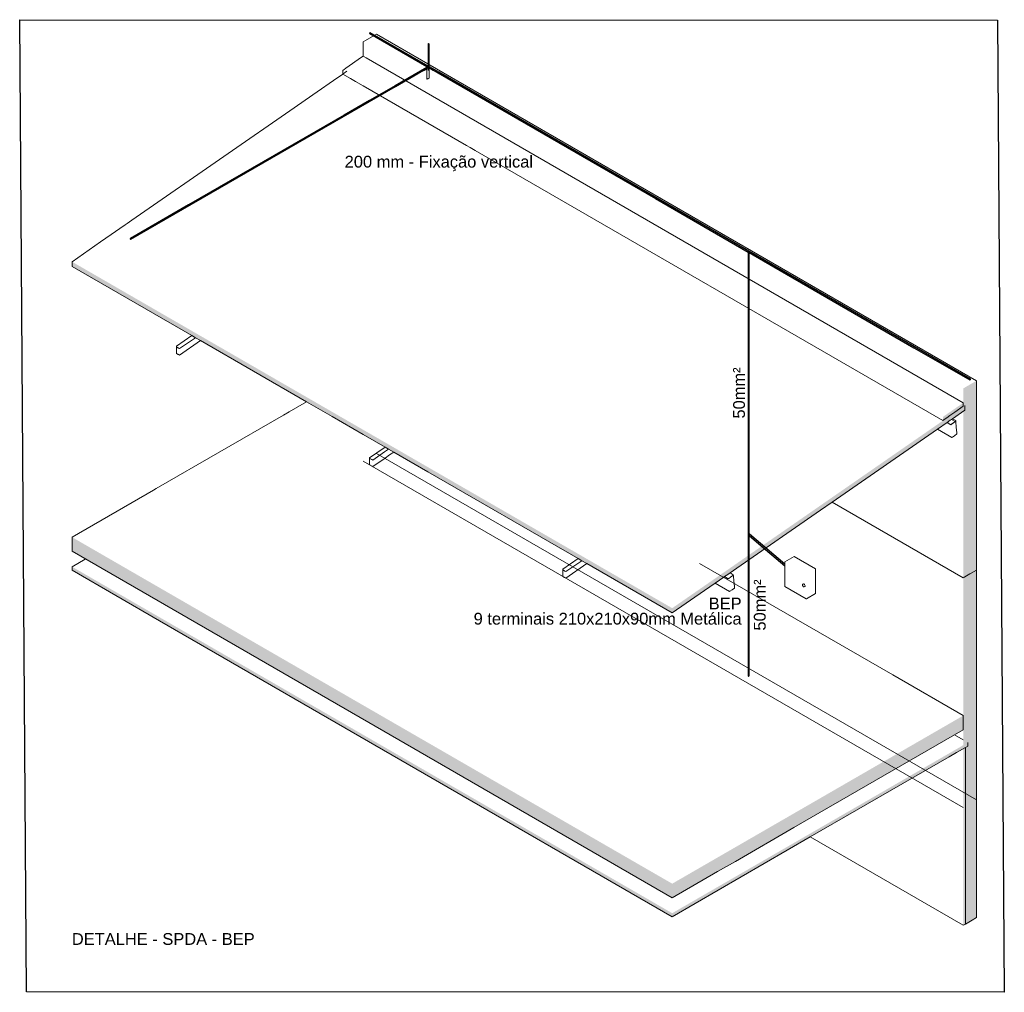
# Model space of a CAD drawing. Header units: millimetres. Extents: x 4477830 to 4478275, y -30323838 to -30323445.
# Tile 13 of 124: x 4477830 to 4477847, y -30323612 to -30323596. Entities that reach past the tile are written whole.
import ezdxf

# ---------------------------------------------------------------- set-up
doc = ezdxf.new("R2010")
doc.units = ezdxf.units.MM
doc.linetypes.add('NULL', pattern=[0])
for name, color, linetype, lineweight in [('DI-Elementos em corte', 9, 'Continuous', 18), ('DI-Elementos externos em corte', 9, 'Continuous', 18), ('DI-Elementos externos em vista', 9, 'Continuous', 5), ('IFC-Parede padrão-Contorno', 44, 'Continuous', 5), ('PR-Barramento de equipotencialização', 9, 'Continuous', 18), ('PR-Captor', 9, 'Continuous', 18), ('PR-Condutos', 150, 'Continuous', 25), ('PR-Textos conduto', 7, 'Continuous', 9), ('Textos', 7, 'Continuous', 9)]:
    doc.layers.add(name, color=color, linetype=linetype, lineweight=lineweight)
doc.styles.add('ARIAL', font='arial.ttf')

msp = doc.modelspace()

# ---------------------------------------------------------------- hatches: boundary and pattern name
at = {"layer": 'DI-Elementos externos em corte', "linetype": 'Continuous'}
for points in [[(4477835.726, -30323602.579), (4477836.102, -30323602.799), (4477836.251, -30323602.882), (4477840.974, -30323605.574), (4477836.826, -30323603.222), (4477840.974, -30323605.617), (4477845.941, -30323602.175), (4477845.941, -30323602.095), (4477840.974, -30323605.536), (4477830.784, -30323599.653), (4477830.784, -30323599.733), (4477836.826, -30323603.222), (4477840.974, -30323605.574), (4477836.251, -30323602.882), (4477836.102, -30323602.799), (4477835.726, -30323602.579), (4477832.98, -30323600.982)], [(4477832.557, -30323601.209), (4477832.609, -30323601.239), (4477832.609, -30323601.229), (4477832.566, -30323601.204), (4477832.566, -30323601.104), (4477832.609, -30323601.129), (4477832.609, -30323601.119), (4477832.557, -30323601.089)], [(4477846.141, -30323601.995), (4477846.141, -30323601.674), (4477845.916, -30323601.804)], [(4477845.941, -30323603.243), (4477846.141, -30323601.995), (4477845.916, -30323601.804), (4477845.916, -30323603.398), (4477845.941, -30323602.119)], [(4477845.916, -30323602.048), (4477845.57, -30323602.288), (4477845.57, -30323602.348), (4477845.916, -30323602.108)], [(4477845.916, -30323605.02), (4477846.141, -30323604.89), (4477846.141, -30323601.995), (4477845.916, -30323603.398)], [(4477845.941, -30323603.243), (4477845.941, -30323602.119), (4477845.916, -30323603.398)], [(4477845.781, -30323602.386), (4477845.787, -30323602.351), (4477845.701, -30323602.41), (4477845.702, -30323602.42), (4477845.779, -30323602.366)], [(4477845.808, -30323602.578), (4477845.787, -30323602.351), (4477845.781, -30323602.386), (4477845.798, -30323602.574), (4477845.721, -30323602.628), (4477845.722, -30323602.637)], [(4477835.837, -30323603.103), (4477835.889, -30323603.133), (4477835.889, -30323603.123), (4477835.846, -30323603.098), (4477835.846, -30323602.998), (4477835.889, -30323603.023), (4477835.889, -30323603.013), (4477835.837, -30323602.983)], [(4477830.784, -30323604.33), (4477830.784, -30323604.57), (4477833.18, -30323605.714)], [(4477830.784, -30323604.57), (4477840.974, -30323610.454), (4477845.916, -30323607.6), (4477845.916, -30323607.36), (4477840.974, -30323610.214), (4477833.18, -30323605.714)], [(4477830.784, -30323604.892), (4477840.974, -30323610.775), (4477845.803, -30323607.987), (4477845.992, -30323607.875), (4477845.992, -30323607.818), (4477840.974, -30323610.715), (4477830.784, -30323604.832)], [(4477839.117, -30323604.997), (4477839.169, -30323605.027), (4477839.169, -30323605.017), (4477839.126, -30323604.992), (4477839.126, -30323604.891), (4477839.169, -30323604.916), (4477839.169, -30323604.906), (4477839.117, -30323604.876)], [(4477842.005, -30323605.002), (4477842.011, -30323604.967), (4477841.925, -30323605.027), (4477841.926, -30323605.036), (4477842.003, -30323604.982)], [(4477842.011, -30323604.967), (4477842.005, -30323605.002), (4477842.022, -30323605.19), (4477841.945, -30323605.244), (4477841.945, -30323605.253), (4477842.032, -30323605.194)], [(4477846.141, -30323607.807), (4477846.141, -30323604.89), (4477845.916, -30323605.02)], [(4477845.916, -30323610.921), (4477846.141, -30323610.791), (4477846.141, -30323607.807), (4477845.916, -30323605.02), (4477845.916, -30323608.973)], [(4477845.992, -30323607.878), (4477845.992, -30323607.875), (4477845.803, -30323607.987)], [(4477845.916, -30323610.921), (4477845.951, -30323610.901), (4477845.951, -30323607.901), (4477845.916, -30323607.921)]]:
    msp.add_hatch(color=8, dxfattribs=at).paths.add_polyline_path(points)
at = {"layer": 'PR-Condutos', "linetype": 'Continuous', "true_color": 0x105689}
for points in [[(4477836.824, -30323596.339), (4477835.838, -30323595.77), (4477835.837, -30323595.772)], [(4477835.837, -30323595.772), (4477835.837, -30323595.773), (4477836.814, -30323596.337), (4477836.825, -30323596.339)], [(4477836.814, -30323596.337), (4477835.837, -30323595.773), (4477835.837, -30323595.775)], [(4477835.837, -30323595.775), (4477835.837, -30323595.776), (4477836.809, -30323596.337), (4477836.824, -30323596.343)], [(4477836.808, -30323596.337), (4477835.837, -30323595.776), (4477835.838, -30323595.777)], [(4477836.828, -30323596.337), (4477835.84, -30323595.767), (4477835.838, -30323595.769)], [(4477836.824, -30323596.339), (4477835.838, -30323595.769), (4477835.838, -30323595.77)], [(4477835.838, -30323595.769), (4477836.821, -30323596.337), (4477836.832, -30323596.34)], [(4477835.838, -30323595.777), (4477835.838, -30323595.778), (4477836.806, -30323596.336), (4477836.819, -30323596.343)], [(4477836.831, -30323596.336), (4477835.842, -30323595.765), (4477835.84, -30323595.767)], [(4477836.828, -30323596.337), (4477835.84, -30323595.767), (4477835.84, -30323595.767)], [(4477835.84, -30323595.767), (4477836.825, -30323596.336), (4477836.829, -30323596.334)], [(4477836.833, -30323596.334), (4477835.844, -30323595.764), (4477835.842, -30323595.765)], [(4477836.831, -30323596.336), (4477835.842, -30323595.765), (4477835.842, -30323595.765)], [(4477835.929, -30323595.814), (4477835.842, -30323595.765), (4477836.829, -30323596.335)], [(4477836.831, -30323596.333), (4477835.845, -30323595.764), (4477835.844, -30323595.764)], [(4477835.845, -30323595.764), (4477836.829, -30323596.332), (4477836.829, -30323596.331)], [(4477836.833, -30323596.333), (4477835.847, -30323595.764), (4477835.845, -30323595.764)], [(4477836.829, -30323596.332), (4477835.929, -30323595.814), (4477836.826, -30323596.333)], [(4477836.835, -30323596.338), (4477831.776, -30323599.259), (4477831.785, -30323599.27), (4477835.837, -30323596.93), (4477836.755, -30323596.4), (4477836.808, -30323596.366), (4477836.843, -30323596.345)], [(4477836.808, -30323596.371), (4477831.784, -30323599.272), (4477831.783, -30323599.273), (4477836.761, -30323596.4)], [(4477836.829, -30323596.357), (4477836.277, -30323596.678), (4477831.785, -30323599.27), (4477831.784, -30323599.272), (4477836.277, -30323596.678), (4477836.808, -30323596.371)], [(4477836.808, -30323596.369), (4477836.276, -30323596.676), (4477831.785, -30323599.27), (4477836.277, -30323596.678)], [(4477836.768, -30323596.392), (4477836.805, -30323596.37), (4477836.808, -30323596.366)], [(4477836.829, -30323596.345), (4477836.842, -30323596.353), (4477842.265, -30323599.484), (4477842.273, -30323599.475), (4477836.849, -30323596.344)], [(4477836.833, -30323596.334), (4477842.273, -30323599.475), (4477842.275, -30323599.475), (4477836.863, -30323596.351)], [(4477836.839, -30323596.354), (4477836.998, -30323596.446), (4477840.689, -30323598.577), (4477842.265, -30323599.487), (4477840.689, -30323598.576), (4477842.265, -30323599.484), (4477836.862, -30323596.365)], [(4477836.845, -30323596.359), (4477842.266, -30323599.489), (4477840.689, -30323598.578), (4477842.265, -30323599.487), (4477836.998, -30323596.446), (4477836.867, -30323596.371)], [(4477840.689, -30323598.576), (4477842.261, -30323599.485), (4477842.265, -30323599.484)], [(4477840.689, -30323598.578), (4477842.261, -30323599.486), (4477842.265, -30323599.487)], [(4477842.261, -30323604.282), (4477842.262, -30323599.487), (4477842.261, -30323599.482)], [(4477842.261, -30323604.282), (4477842.262, -30323604.284), (4477842.262, -30323599.484)], [(4477842.262, -30323604.284), (4477842.264, -30323599.488), (4477842.262, -30323599.484)], [(4477842.264, -30323604.286), (4477842.264, -30323599.486), (4477842.262, -30323604.284)], [(4477842.264, -30323604.286), (4477842.268, -30323599.491), (4477842.264, -30323599.486)], [(4477842.272, -30323604.288), (4477842.272, -30323599.488), (4477842.268, -30323604.26), (4477842.268, -30323599.488), (4477842.264, -30323604.279)], [(4477842.281, -30323599.496), (4477842.266, -30323599.489), (4477846.028, -30323601.661), (4477846.028, -30323601.653), (4477842.7, -30323599.732), (4477842.266, -30323599.481), (4477842.265, -30323599.484)], [(4477842.273, -30323599.475), (4477842.266, -30323599.481), (4477842.7, -30323599.732), (4477846.028, -30323601.653), (4477846.032, -30323601.648)], [(4477842.268, -30323604.26), (4477842.272, -30323599.5), (4477842.268, -30323599.488)], [(4477842.279, -30323604.286), (4477842.279, -30323599.486), (4477842.276, -30323604.261), (4477842.276, -30323599.487), (4477842.272, -30323604.268)], [(4477842.272, -30323604.288), (4477842.276, -30323599.494), (4477842.272, -30323599.492)], [(4477846.036, -30323601.647), (4477842.275, -30323599.475), (4477842.273, -30323599.475), (4477846.032, -30323601.648)], [(4477842.276, -30323604.261), (4477842.279, -30323599.496), (4477842.276, -30323599.487)], [(4477842.279, -30323604.276), (4477842.281, -30323604.284), (4477842.281, -30323599.484)], [(4477842.279, -30323604.286), (4477842.28, -30323599.518), (4477842.279, -30323599.496)], [(4477842.281, -30323604.284), (4477842.281, -30323599.518), (4477842.281, -30323599.497)], [(4477842.281, -30323604.277), (4477842.281, -30323599.518), (4477842.281, -30323604.27)], [(4477842.261, -30323606.682), (4477842.262, -30323606.684), (4477842.262, -30323604.284), (4477842.261, -30323604.282)], [(4477842.262, -30323604.284), (4477842.262, -30323606.684), (4477842.264, -30323604.292)], [(4477842.262, -30323606.684), (4477842.264, -30323606.686), (4477842.264, -30323604.286)], [(4477842.264, -30323604.289), (4477842.886, -30323604.816), (4477842.886, -30323604.794), (4477842.486, -30323604.454), (4477842.272, -30323604.274)], [(4477842.281, -30323604.353), (4477842.281, -30323604.303), (4477842.264, -30323604.287), (4477842.264, -30323606.686), (4477842.281, -30323606.682)], [(4477842.272, -30323604.274), (4477842.272, -30323604.288), (4477842.276, -30323604.287)], [(4477842.281, -30323604.278), (4477842.275, -30323604.274), (4477842.886, -30323604.792)], [(4477842.278, -30323604.275), (4477842.886, -30323604.792), (4477842.886, -30323604.791)], [(4477842.283, -30323604.281), (4477842.281, -30323604.282), (4477842.486, -30323604.454)], [(4477842.283, -30323604.281), (4477842.886, -30323604.792), (4477842.886, -30323604.792)], [(4477842.283, -30323604.281), (4477842.886, -30323604.794), (4477842.886, -30323604.792)]]:
    msp.add_hatch(color=146, dxfattribs=at).paths.add_polyline_path(points)

# ---------------------------------------------------------------- linework, layer by layer
at = {"color": 18, "true_color": 0x000000}
msp.add_lwpolyline([(4477829.896, -30323595.544), (4477846.496, -30323595.55), (4477846.612, -30323612.058), (4477830.012, -30323612.052)], close=True, dxfattribs=at)
at = {"layer": 'DI-Elementos em corte'}
for p, q in [((4477831.774, -30323599.261), (4477831.773, -30323599.262)), ((4477831.773, -30323599.262), (4477831.773, -30323599.264)), ((4477831.773, -30323599.264), (4477831.773, -30323599.265)), ((4477831.773, -30323599.265), (4477831.774, -30323599.267)), ((4477831.774, -30323599.26), (4477831.774, -30323599.261)), ((4477831.775, -30323599.26), (4477831.774, -30323599.26)), ((4477831.774, -30323599.267), (4477831.775, -30323599.268)), ((4477831.776, -30323599.259), (4477831.775, -30323599.26)), ((4477831.775, -30323599.268), (4477831.776, -30323599.27)), ((4477831.776, -30323599.27), (4477831.777, -30323599.271)), ((4477831.777, -30323599.271), (4477831.778, -30323599.272)), ((4477831.778, -30323599.272), (4477831.779, -30323599.273)), ((4477831.779, -30323599.273), (4477831.78, -30323599.274)), ((4477831.78, -30323599.274), (4477831.781, -30323599.274)), ((4477831.781, -30323599.274), (4477831.782, -30323599.274)), ((4477831.782, -30323599.274), (4477831.783, -30323599.273)), ((4477846.028, -30323601.661), (4477846.029, -30323601.661)), ((4477846.029, -30323601.661), (4477846.03, -30323601.662)), ((4477846.03, -30323601.662), (4477846.031, -30323601.661)), ((4477846.031, -30323601.661), (4477846.032, -30323601.661)), ((4477846.032, -30323601.661), (4477846.033, -30323601.66)), ((4477846.033, -30323601.66), (4477846.034, -30323601.66)), ((4477846.034, -30323601.66), (4477846.036, -30323601.658)), ((4477846.037, -30323601.648), (4477846.036, -30323601.647)), ((4477846.036, -30323601.657), (4477846.037, -30323601.655)), ((4477846.036, -30323601.658), (4477846.036, -30323601.657)), ((4477846.038, -30323601.648), (4477846.037, -30323601.648)), ((4477846.037, -30323601.655), (4477846.038, -30323601.654)), ((4477846.038, -30323601.649), (4477846.038, -30323601.648)), ((4477846.038, -30323601.651), (4477846.038, -30323601.649)), ((4477846.038, -30323601.652), (4477846.038, -30323601.651)), ((4477846.038, -30323601.654), (4477846.038, -30323601.652))]:
    msp.add_line(p, q, dxfattribs=at)
at = {"layer": 'DI-Elementos externos em corte'}
for p, q in [((4477830.784, -30323599.653), (4477830.784, -30323599.689)), ((4477830.784, -30323599.689), (4477830.784, -30323599.705)), ((4477830.784, -30323599.705), (4477830.784, -30323599.733)), ((4477830.784, -30323599.733), (4477832.818, -30323600.908)), ((4477832.818, -30323600.908), (4477832.878, -30323600.943)), ((4477832.878, -30323600.943), (4477832.965, -30323600.993)), ((4477832.557, -30323601.089), (4477832.557, -30323601.161)), ((4477832.566, -30323601.104), (4477832.592, -30323601.119)), ((4477832.592, -30323601.119), (4477832.609, -30323601.129)), ((4477832.965, -30323600.993), (4477834.765, -30323602.032)), ((4477832.557, -30323601.161), (4477832.557, -30323601.209)), ((4477832.557, -30323601.209), (4477832.588, -30323601.227)), ((4477832.588, -30323601.227), (4477832.609, -30323601.239)), ((4477846.141, -30323601.995), (4477846.141, -30323601.674)), ((4477834.765, -30323602.032), (4477835.199, -30323602.283)), ((4477845.772, -30323602.208), (4477845.916, -30323602.108)), ((4477845.916, -30323602.053), (4477845.916, -30323602.048)), ((4477845.916, -30323602.078), (4477845.916, -30323602.053)), ((4477845.916, -30323602.08), (4477845.916, -30323602.078)), ((4477845.916, -30323602.108), (4477845.916, -30323602.08)), ((4477845.941, -30323602.102), (4477845.941, -30323602.095)), ((4477845.941, -30323602.135), (4477845.941, -30323602.102)), ((4477846.141, -30323603.295), (4477846.141, -30323601.995)), ((4477835.199, -30323602.283), (4477835.726, -30323602.587)), ((4477845.573, -30323602.346), (4477845.651, -30323602.292)), ((4477845.651, -30323602.292), (4477845.666, -30323602.281)), ((4477845.666, -30323602.281), (4477845.688, -30323602.266)), ((4477845.688, -30323602.266), (4477845.739, -30323602.231)), ((4477845.733, -30323602.319), (4477845.941, -30323602.175)), ((4477845.739, -30323602.231), (4477845.772, -30323602.208)), ((4477845.941, -30323602.175), (4477845.941, -30323602.135)), ((4477845.478, -30323602.496), (4477845.64, -30323602.384)), ((4477845.57, -30323602.348), (4477845.573, -30323602.346)), ((4477845.64, -30323602.384), (4477845.695, -30323602.346)), ((4477845.695, -30323602.346), (4477845.717, -30323602.33)), ((4477845.701, -30323602.41), (4477845.701, -30323602.415)), ((4477845.702, -30323602.42), (4477845.709, -30323602.415)), ((4477845.709, -30323602.415), (4477845.741, -30323602.393)), ((4477845.717, -30323602.33), (4477845.733, -30323602.319)), ((4477845.741, -30323602.393), (4477845.779, -30323602.366)), ((4477845.789, -30323602.372), (4477845.787, -30323602.351)), ((4477845.797, -30323602.463), (4477845.789, -30323602.372)), ((4477845.806, -30323602.556), (4477845.797, -30323602.463)), ((4477835.726, -30323602.587), (4477836.098, -30323602.802)), ((4477843.69, -30323603.735), (4477845.478, -30323602.496)), ((4477845.722, -30323602.637), (4477845.73, -30323602.632)), ((4477845.73, -30323602.632), (4477845.765, -30323602.607)), ((4477845.765, -30323602.607), (4477845.808, -30323602.578)), ((4477845.808, -30323602.578), (4477845.806, -30323602.556)), ((4477836.098, -30323602.802), (4477836.158, -30323602.836)), ((4477836.158, -30323602.836), (4477836.245, -30323602.887)), ((4477836.245, -30323602.887), (4477836.826, -30323603.222)), ((4477835.837, -30323602.983), (4477835.837, -30323603.054)), ((4477835.837, -30323603.054), (4477835.837, -30323603.103)), ((4477835.837, -30323603.103), (4477835.868, -30323603.121)), ((4477835.846, -30323602.998), (4477835.872, -30323603.013)), ((4477835.868, -30323603.121), (4477835.889, -30323603.133)), ((4477835.872, -30323603.013), (4477835.889, -30323603.023)), ((4477836.826, -30323603.222), (4477839.378, -30323604.695)), ((4477846.141, -30323604.89), (4477846.141, -30323603.295)), ((4477843.49, -30323603.874), (4477843.69, -30323603.735)), ((4477842.073, -30323604.855), (4477843.49, -30323603.874)), ((4477830.784, -30323604.33), (4477830.784, -30323604.362)), ((4477830.784, -30323604.362), (4477830.784, -30323604.407)), ((4477830.784, -30323604.407), (4477830.784, -30323604.57)), ((4477830.784, -30323604.57), (4477836.331, -30323607.773)), ((4477839.378, -30323604.695), (4477839.438, -30323604.73)), ((4477839.438, -30323604.73), (4477839.525, -30323604.78)), ((4477839.525, -30323604.78), (4477840.974, -30323605.617)), ((4477830.784, -30323604.832), (4477830.784, -30323604.878)), ((4477830.784, -30323604.878), (4477830.784, -30323604.883)), ((4477830.784, -30323604.883), (4477830.784, -30323604.892)), ((4477830.784, -30323604.892), (4477832.268, -30323605.749)), ((4477839.117, -30323604.876), (4477839.117, -30323604.948)), ((4477839.117, -30323604.948), (4477839.117, -30323604.997)), ((4477839.126, -30323604.891), (4477839.152, -30323604.906)), ((4477839.152, -30323604.906), (4477839.169, -30323604.916)), ((4477841.864, -30323605), (4477841.919, -30323604.962)), ((4477841.919, -30323604.962), (4477841.941, -30323604.946)), ((4477841.941, -30323604.946), (4477841.957, -30323604.936)), ((4477841.957, -30323604.936), (4477842.073, -30323604.855)), ((4477842.013, -30323604.988), (4477842.011, -30323604.967)), ((4477845.916, -30323605.02), (4477846.028, -30323604.955)), ((4477846.028, -30323604.955), (4477846.05, -30323604.942)), ((4477846.05, -30323604.942), (4477846.141, -30323604.89)), ((4477846.141, -30323605.539), (4477846.141, -30323604.89)), ((4477839.117, -30323604.997), (4477839.148, -30323605.015)), ((4477839.148, -30323605.015), (4477839.169, -30323605.027)), ((4477841.522, -30323605.237), (4477841.701, -30323605.112)), ((4477841.701, -30323605.112), (4477841.848, -30323605.011)), ((4477841.848, -30323605.011), (4477841.864, -30323605)), ((4477841.925, -30323605.027), (4477841.925, -30323605.031)), ((4477841.926, -30323605.036), (4477841.933, -30323605.031)), ((4477841.933, -30323605.031), (4477841.965, -30323605.009)), ((4477841.965, -30323605.009), (4477842.003, -30323604.982)), ((4477842.021, -30323605.079), (4477842.013, -30323604.988)), ((4477842.024, -30323605.113), (4477842.021, -30323605.079)), ((4477842.03, -30323605.172), (4477842.024, -30323605.113)), ((4477840.974, -30323605.617), (4477841.522, -30323605.237)), ((4477841.945, -30323605.253), (4477841.954, -30323605.248)), ((4477841.954, -30323605.248), (4477841.989, -30323605.223)), ((4477841.989, -30323605.223), (4477842.032, -30323605.194)), ((4477842.032, -30323605.194), (4477842.03, -30323605.172)), ((4477846.141, -30323607.807), (4477846.141, -30323605.539)), ((4477832.268, -30323605.749), (4477840.974, -30323610.775)), ((4477845.916, -30323607.375), (4477845.916, -30323607.36)), ((4477845.916, -30323607.563), (4477845.916, -30323607.375)), ((4477845.766, -30323607.687), (4477845.916, -30323607.6)), ((4477845.916, -30323607.6), (4477845.916, -30323607.563)), ((4477836.331, -30323607.773), (4477840.974, -30323610.454)), ((4477843.04, -30323609.261), (4477845.766, -30323607.687)), ((4477846.141, -30323610.791), (4477846.141, -30323607.807)), ((4477845.803, -30323607.987), (4477845.951, -30323607.901)), ((4477845.951, -30323607.901), (4477845.992, -30323607.878)), ((4477845.951, -30323608.028), (4477845.951, -30323607.901)), ((4477845.992, -30323607.819), (4477845.992, -30323607.818)), ((4477845.992, -30323607.875), (4477845.992, -30323607.819)), ((4477845.992, -30323607.878), (4477845.992, -30323607.875)), ((4477843.318, -30323609.421), (4477845.674, -30323608.061)), ((4477845.674, -30323608.061), (4477845.803, -30323607.987)), ((4477845.951, -30323610.901), (4477845.951, -30323608.028)), ((4477842.046, -30323609.835), (4477843.04, -30323609.261)), ((4477840.974, -30323610.775), (4477843.318, -30323609.421)), ((4477841.745, -30323610.008), (4477842.046, -30323609.835)), ((4477840.974, -30323610.454), (4477841.745, -30323610.008)), ((4477846.067, -30323610.835), (4477846.141, -30323610.791)), ((4477845.916, -30323610.921), (4477845.951, -30323610.901)), ((4477845.916, -30323610.921), (4477845.93, -30323610.914)), ((4477845.93, -30323610.914), (4477845.951, -30323610.901)), ((4477845.951, -30323610.901), (4477846.067, -30323610.835))]:
    msp.add_line(p, q, dxfattribs=at)
at = {"layer": 'DI-Elementos externos em vista'}
for p, q in [((4477835.764, -30323595.899), (4477835.726, -30323595.921)), ((4477835.726, -30323595.921), (4477835.726, -30323596.164)), ((4477835.951, -30323595.791), (4477835.764, -30323595.899)), ((4477846.141, -30323601.674), (4477835.951, -30323595.791)), ((4477835.7, -30323596.182), (4477835.432, -30323596.368)), ((4477835.726, -30323596.164), (4477835.7, -30323596.182)), ((4477835.777, -30323596.194), (4477835.726, -30323596.164)), ((4477845.916, -30323602.048), (4477835.777, -30323596.194)), ((4477835.413, -30323596.381), (4477835.38, -30323596.404)), ((4477835.38, -30323596.404), (4477835.38, -30323596.455)), ((4477835.45, -30323596.42), (4477835.386, -30323596.464)), ((4477835.429, -30323596.37), (4477835.413, -30323596.381)), ((4477835.432, -30323596.368), (4477835.429, -30323596.37)), ((4477835.224, -30323596.577), (4477834.947, -30323596.769)), ((4477835.38, -30323596.469), (4477835.224, -30323596.577)), ((4477835.38, -30323596.455), (4477835.38, -30323596.46)), ((4477835.38, -30323596.46), (4477835.38, -30323596.465)), ((4477835.38, -30323596.465), (4477835.383, -30323596.467)), ((4477835.383, -30323596.467), (4477835.38, -30323596.469)), ((4477835.386, -30323596.464), (4477835.383, -30323596.467)), ((4477835.383, -30323596.467), (4477835.512, -30323596.541)), ((4477835.512, -30323596.541), (4477835.599, -30323596.591)), ((4477835.599, -30323596.591), (4477835.726, -30323596.665)), ((4477834.947, -30323596.769), (4477834.482, -30323597.091)), ((4477835.726, -30323596.665), (4477837.481, -30323597.678)), ((4477834.482, -30323597.091), (4477833.437, -30323597.815)), ((4477837.481, -30323597.678), (4477837.541, -30323597.712)), ((4477837.541, -30323597.712), (4477837.628, -30323597.763)), ((4477837.628, -30323597.763), (4477845.57, -30323602.348)), ((4477833.437, -30323597.815), (4477831.8, -30323598.949)), ((4477831.8, -30323598.949), (4477831.722, -30323599.003)), ((4477831.594, -30323599.091), (4477831.448, -30323599.193)), ((4477831.688, -30323599.027), (4477831.594, -30323599.091)), ((4477831.722, -30323599.003), (4477831.688, -30323599.027)), ((4477831.448, -30323599.193), (4477831.269, -30323599.317)), ((4477831.269, -30323599.317), (4477830.784, -30323599.653)), ((4477832.818, -30323600.908), (4477832.557, -30323601.089)), ((4477832.609, -30323601.129), (4477832.878, -30323600.943)), ((4477832.609, -30323601.239), (4477832.965, -30323600.993)), ((4477834.765, -30323602.032), (4477834.469, -30323602.203)), ((4477834.373, -30323602.258), (4477832.215, -30323603.504)), ((4477834.469, -30323602.203), (4477834.373, -30323602.258)), ((4477845.64, -30323602.384), (4477845.702, -30323602.42)), ((4477845.701, -30323602.414), (4477845.701, -30323602.41)), ((4477845.701, -30323602.415), (4477845.701, -30323602.414)), ((4477845.779, -30323602.366), (4477845.717, -30323602.33)), ((4477845.787, -30323602.351), (4477845.733, -30323602.319)), ((4477845.478, -30323602.496), (4477845.722, -30323602.637)), ((4477836.084, -30323602.811), (4477835.837, -30323602.983)), ((4477835.889, -30323603.023), (4477836.091, -30323602.883)), ((4477836.085, -30323602.811), (4477836.084, -30323602.811)), ((4477836.098, -30323602.802), (4477836.085, -30323602.811)), ((4477836.091, -30323602.883), (4477836.158, -30323602.836)), ((4477836.091, -30323602.883), (4477836.091, -30323602.883)), ((4477836.101, -30323602.987), (4477836.177, -30323602.934)), ((4477836.177, -30323602.934), (4477836.245, -30323602.887)), ((4477835.889, -30323603.133), (4477836.1, -30323602.987)), ((4477836.1, -30323602.987), (4477836.101, -30323602.987)), ((4477832.169, -30323603.53), (4477830.784, -30323604.33)), ((4477832.215, -30323603.504), (4477832.169, -30323603.53)), ((4477843.69, -30323603.735), (4477844.493, -30323604.198)), ((4477844.493, -30323604.198), (4477845.916, -30323605.02)), ((4477831.01, -30323604.701), (4477830.784, -30323604.832)), ((4477839.378, -30323604.695), (4477839.117, -30323604.876)), ((4477839.169, -30323604.916), (4477839.438, -30323604.73)), ((4477839.169, -30323605.027), (4477839.525, -30323604.78)), ((4477844.719, -30323606.669), (4477841.439, -30323604.775)), ((4477842.011, -30323604.967), (4477841.957, -30323604.936)), ((4477841.701, -30323605.112), (4477841.945, -30323605.253)), ((4477841.864, -30323605), (4477841.926, -30323605.036)), ((4477841.925, -30323605.03), (4477841.925, -30323605.027)), ((4477841.925, -30323605.031), (4477841.925, -30323605.03)), ((4477845.916, -30323607.36), (4477844.719, -30323606.669)), ((4477845.916, -30323607.774), (4477845.766, -30323607.687)), ((4477843.318, -30323609.421), (4477845.916, -30323610.921)), ((4477843.318, -30323609.421), (4477845.916, -30323610.921))]:
    msp.add_line(p, q, dxfattribs=at)
at = {"layer": 'IFC-Parede padrão-Contorno', "color": 8, "lineweight": 5}
for p, q in [((4477846.141, -30323608.791), (4477835.951, -30323602.908)), ((4477845.916, -30323608.921), (4477835.726, -30323603.038))]:
    msp.add_line(p, q, dxfattribs=at)
at = {"layer": 'PR-Barramento de equipotencialização'}
for p, q in [((4477842.887, -30323604.748), (4477842.886, -30323604.749)), ((4477842.886, -30323604.749), (4477842.886, -30323604.791)), ((4477842.886, -30323604.791), (4477842.886, -30323604.816)), ((4477843.042, -30323604.659), (4477842.887, -30323604.748)), ((4477843.043, -30323604.658), (4477843.042, -30323604.659)), ((4477843.407, -30323604.868), (4477843.043, -30323604.658)), ((4477842.886, -30323604.816), (4477842.886, -30323605.169)), ((4477843.407, -30323605.288), (4477843.407, -30323604.868)), ((4477843.187, -30323605.132), (4477843.185, -30323605.139)), ((4477843.185, -30323605.139), (4477843.185, -30323605.149)), ((4477843.192, -30323605.129), (4477843.187, -30323605.132)), ((4477843.201, -30323605.124), (4477843.192, -30323605.129)), ((4477843.208, -30323605.124), (4477843.201, -30323605.124)), ((4477843.215, -30323605.129), (4477843.208, -30323605.124)), ((4477843.222, -30323605.136), (4477843.215, -30323605.129)), ((4477843.227, -30323605.146), (4477843.222, -30323605.136)), ((4477842.886, -30323605.169), (4477843.249, -30323605.379)), ((4477843.185, -30323605.149), (4477843.189, -30323605.158)), ((4477843.189, -30323605.158), (4477843.195, -30323605.167)), ((4477843.195, -30323605.167), (4477843.203, -30323605.173)), ((4477843.203, -30323605.173), (4477843.21, -30323605.175)), ((4477843.21, -30323605.175), (4477843.216, -30323605.174)), ((4477843.216, -30323605.174), (4477843.225, -30323605.169)), ((4477843.225, -30323605.169), (4477843.229, -30323605.164)), ((4477843.229, -30323605.155), (4477843.227, -30323605.146)), ((4477843.229, -30323605.164), (4477843.229, -30323605.155)), ((4477843.251, -30323605.378), (4477843.405, -30323605.289)), ((4477843.405, -30323605.289), (4477843.407, -30323605.288)), ((4477843.249, -30323605.379), (4477843.251, -30323605.378))]:
    msp.add_line(p, q, dxfattribs=at)
at = {"layer": 'PR-Captor'}
for p, q in [((4477836.838, -30323595.946), (4477836.829, -30323595.956)), ((4477836.847, -30323595.956), (4477836.838, -30323595.946)), ((4477836.829, -30323595.956), (4477836.829, -30323595.966)), ((4477836.829, -30323595.966), (4477836.829, -30323596.289)), ((4477836.847, -30323595.966), (4477836.847, -30323595.956)), ((4477836.847, -30323596.304), (4477836.847, -30323595.966)), ((4477836.818, -30323596.343), (4477836.808, -30323596.349)), ((4477836.808, -30323596.349), (4477836.808, -30323596.353)), ((4477836.808, -30323596.353), (4477836.808, -30323596.372)), ((4477836.808, -30323596.372), (4477836.808, -30323596.4)), ((4477836.808, -30323596.4), (4477836.808, -30323596.549)), ((4477836.822, -30323596.341), (4477836.818, -30323596.343)), ((4477836.825, -30323596.339), (4477836.822, -30323596.341)), ((4477836.829, -30323596.289), (4477836.829, -30323596.32)), ((4477836.829, -30323596.32), (4477836.829, -30323596.321)), ((4477836.829, -30323596.321), (4477836.829, -30323596.329)), ((4477836.829, -30323596.329), (4477836.829, -30323596.331)), ((4477836.829, -30323596.331), (4477836.829, -30323596.334)), ((4477836.829, -30323596.334), (4477836.829, -30323596.337)), ((4477836.829, -30323596.337), (4477836.829, -30323596.338)), ((4477836.829, -30323596.338), (4477836.829, -30323596.341)), ((4477836.829, -30323596.341), (4477836.829, -30323596.35)), ((4477836.831, -30323596.351), (4477836.831, -30323596.359)), ((4477836.831, -30323596.359), (4477836.831, -30323596.36)), ((4477836.831, -30323596.36), (4477836.831, -30323596.368)), ((4477836.831, -30323596.368), (4477836.831, -30323596.4)), ((4477836.831, -30323596.4), (4477836.839, -30323596.4)), ((4477836.839, -30323596.4), (4477836.845, -30323596.4)), ((4477836.845, -30323596.388), (4477836.845, -30323596.359)), ((4477836.845, -30323596.4), (4477836.845, -30323596.388)), ((4477836.847, -30323596.317), (4477836.847, -30323596.304)), ((4477836.847, -30323596.327), (4477836.847, -30323596.317)), ((4477836.847, -30323596.331), (4477836.847, -30323596.327)), ((4477836.847, -30323596.335), (4477836.847, -30323596.331)), ((4477836.849, -30323596.332), (4477836.847, -30323596.331)), ((4477836.847, -30323596.341), (4477836.847, -30323596.335)), ((4477836.847, -30323596.351), (4477836.847, -30323596.341)), ((4477836.849, -30323596.335), (4477836.849, -30323596.332)), ((4477836.849, -30323596.343), (4477836.849, -30323596.335)), ((4477836.849, -30323596.361), (4477836.849, -30323596.351)), ((4477836.849, -30323596.397), (4477836.849, -30323596.361)), ((4477836.849, -30323596.4), (4477836.849, -30323596.397)), ((4477836.849, -30323596.532), (4477836.849, -30323596.4)), ((4477836.808, -30323596.549), (4477836.815, -30323596.552)), ((4477836.815, -30323596.552), (4477836.824, -30323596.547)), ((4477836.824, -30323596.547), (4477836.829, -30323596.544)), ((4477836.829, -30323596.544), (4477836.831, -30323596.543)), ((4477836.831, -30323596.543), (4477836.845, -30323596.535)), ((4477836.845, -30323596.535), (4477836.847, -30323596.534)), ((4477836.847, -30323596.534), (4477836.849, -30323596.532))]:
    msp.add_line(p, q, dxfattribs=at)
at = {"layer": 'PR-Condutos'}
for p, q in [((4477835.838, -30323595.77), (4477835.837, -30323595.772)), ((4477835.837, -30323595.772), (4477835.837, -30323595.773)), ((4477835.837, -30323595.773), (4477835.837, -30323595.775)), ((4477835.837, -30323595.775), (4477835.837, -30323595.776)), ((4477835.837, -30323595.776), (4477835.838, -30323595.777)), ((4477835.84, -30323595.767), (4477835.838, -30323595.769)), ((4477835.838, -30323595.769), (4477835.838, -30323595.77)), ((4477835.838, -30323595.777), (4477835.838, -30323595.778)), ((4477835.838, -30323595.778), (4477836.806, -30323596.336)), ((4477835.842, -30323595.765), (4477835.84, -30323595.767)), ((4477835.84, -30323595.767), (4477835.84, -30323595.767)), ((4477835.844, -30323595.764), (4477835.842, -30323595.765)), ((4477835.842, -30323595.765), (4477835.842, -30323595.765)), ((4477835.845, -30323595.764), (4477835.844, -30323595.764)), ((4477835.847, -30323595.764), (4477835.845, -30323595.764)), ((4477836.833, -30323596.333), (4477835.847, -30323595.764)), ((4477836.808, -30323596.353), (4477836.27, -30323596.664)), ((4477836.656, -30323596.46), (4477836.761, -30323596.4)), ((4477836.761, -30323596.4), (4477836.808, -30323596.372)), ((4477836.806, -30323596.336), (4477836.818, -30323596.343)), ((4477836.809, -30323596.353), (4477836.808, -30323596.353)), ((4477836.808, -30323596.372), (4477836.816, -30323596.368)), ((4477836.813, -30323596.351), (4477836.809, -30323596.353)), ((4477836.82, -30323596.347), (4477836.813, -30323596.351)), ((4477836.816, -30323596.368), (4477836.824, -30323596.363)), ((4477836.822, -30323596.346), (4477836.82, -30323596.347)), ((4477836.823, -30323596.345), (4477836.822, -30323596.346)), ((4477836.824, -30323596.345), (4477836.823, -30323596.345)), ((4477836.825, -30323596.339), (4477836.824, -30323596.342)), ((4477836.829, -30323596.341), (4477836.824, -30323596.345)), ((4477836.824, -30323596.342), (4477836.824, -30323596.345)), ((4477836.824, -30323596.363), (4477836.831, -30323596.359)), ((4477836.825, -30323596.339), (4477836.825, -30323596.339)), ((4477836.829, -30323596.334), (4477836.826, -30323596.337)), ((4477836.829, -30323596.334), (4477836.829, -30323596.334)), ((4477836.829, -30323596.334), (4477836.829, -30323596.334)), ((4477836.831, -30323596.359), (4477836.842, -30323596.353)), ((4477836.831, -30323596.359), (4477836.831, -30323596.359)), ((4477836.839, -30323596.34), (4477836.837, -30323596.338)), ((4477836.838, -30323596.355), (4477836.84, -30323596.356)), ((4477836.841, -30323596.342), (4477836.839, -30323596.34)), ((4477836.84, -30323596.356), (4477836.843, -30323596.358)), ((4477836.843, -30323596.345), (4477836.841, -30323596.342)), ((4477836.843, -30323596.358), (4477836.845, -30323596.359)), ((4477836.845, -30323596.359), (4477836.846, -30323596.36)), ((4477836.846, -30323596.36), (4477836.849, -30323596.361)), ((4477836.849, -30323596.343), (4477836.847, -30323596.341)), ((4477836.863, -30323596.351), (4477836.849, -30323596.343)), ((4477836.849, -30323596.361), (4477836.853, -30323596.364)), ((4477836.853, -30323596.364), (4477836.87, -30323596.373)), ((4477837.013, -30323596.437), (4477836.863, -30323596.351)), ((4477836.87, -30323596.373), (4477836.915, -30323596.4)), ((4477836.915, -30323596.4), (4477836.997, -30323596.447)), ((4477836.997, -30323596.447), (4477840.689, -30323598.579)), ((4477842.275, -30323599.475), (4477837.013, -30323596.437)), ((4477836.277, -30323596.679), (4477836.656, -30323596.46)), ((4477831.783, -30323599.273), (4477836.277, -30323596.679)), ((4477836.27, -30323596.664), (4477835.837, -30323596.914)), ((4477835.837, -30323596.914), (4477835.403, -30323597.165)), ((4477835.403, -30323597.165), (4477834.737, -30323597.549)), ((4477834.737, -30323597.549), (4477832.761, -30323598.69)), ((4477840.689, -30323598.579), (4477842.266, -30323599.489)), ((4477832.761, -30323598.69), (4477831.776, -30323599.259)), ((4477842.261, -30323599.482), (4477842.261, -30323599.486)), ((4477842.261, -30323599.486), (4477842.261, -30323604.282)), ((4477842.266, -30323599.481), (4477842.265, -30323599.484)), ((4477842.265, -30323599.484), (4477842.265, -30323599.487)), ((4477842.265, -30323599.487), (4477842.266, -30323599.489)), ((4477842.268, -30323599.478), (4477842.266, -30323599.481)), ((4477842.266, -30323599.489), (4477842.281, -30323599.497)), ((4477842.27, -30323599.476), (4477842.268, -30323599.478)), ((4477842.273, -30323599.475), (4477842.27, -30323599.476)), ((4477842.275, -30323599.475), (4477842.273, -30323599.475)), ((4477846.036, -30323601.647), (4477842.275, -30323599.475)), ((4477842.281, -30323599.518), (4477842.281, -30323599.482)), ((4477842.281, -30323599.497), (4477842.699, -30323599.739)), ((4477842.281, -30323604.27), (4477842.281, -30323599.518)), ((4477842.699, -30323599.739), (4477845.078, -30323601.113)), ((4477845.078, -30323601.113), (4477846.028, -30323601.661)), ((4477842.261, -30323604.282), (4477842.262, -30323604.284)), ((4477842.261, -30323604.282), (4477842.261, -30323606.682)), ((4477842.262, -30323604.284), (4477842.262, -30323604.285)), ((4477842.262, -30323604.285), (4477842.263, -30323604.285)), ((4477842.264, -30323604.282), (4477842.263, -30323604.285)), ((4477842.263, -30323604.285), (4477842.264, -30323604.286)), ((4477842.263, -30323604.285), (4477842.263, -30323604.286)), ((4477842.263, -30323604.286), (4477842.264, -30323604.289)), ((4477842.266, -30323604.279), (4477842.264, -30323604.282)), ((4477842.264, -30323604.286), (4477842.265, -30323604.287)), ((4477842.264, -30323604.289), (4477842.281, -30323604.303)), ((4477842.265, -30323604.287), (4477842.268, -30323604.288)), ((4477842.268, -30323604.276), (4477842.266, -30323604.279)), ((4477842.272, -30323604.274), (4477842.268, -30323604.276)), ((4477842.268, -30323604.288), (4477842.272, -30323604.288)), ((4477842.275, -30323604.274), (4477842.272, -30323604.274)), ((4477842.272, -30323604.288), (4477842.276, -30323604.287)), ((4477842.276, -30323604.287), (4477842.279, -30323604.286)), ((4477842.286, -30323604.282), (4477842.278, -30323604.275)), ((4477842.279, -30323604.286), (4477842.281, -30323604.284)), ((4477842.281, -30323604.273), (4477842.281, -30323604.27)), ((4477842.281, -30323604.277), (4477842.281, -30323604.273)), ((4477842.281, -30323604.278), (4477842.281, -30323604.277)), ((4477842.281, -30323604.353), (4477842.281, -30323604.303)), ((4477842.281, -30323604.303), (4477842.484, -30323604.475)), ((4477842.886, -30323604.791), (4477842.286, -30323604.282)), ((4477842.281, -30323606.682), (4477842.281, -30323604.353)), ((4477842.484, -30323604.475), (4477842.886, -30323604.816)), ((4477842.261, -30323606.682), (4477842.262, -30323606.684)), ((4477842.262, -30323606.684), (4477842.264, -30323606.686)), ((4477842.264, -30323606.686), (4477842.268, -30323606.688)), ((4477842.268, -30323606.688), (4477842.272, -30323606.688)), ((4477842.272, -30323606.688), (4477842.276, -30323606.687)), ((4477842.276, -30323606.687), (4477842.279, -30323606.686)), ((4477842.279, -30323606.686), (4477842.281, -30323606.684)), ((4477842.281, -30323606.684), (4477842.281, -30323606.682))]:
    msp.add_line(p, q, dxfattribs=at)

# ---------------------------------------------------------------- texts
at = {"layer": 'PR-Textos conduto', "linetype": 'NULL', "char_height": 0.2, "width": 1.73841, "attachment_point": 8, "rotation": 90.0002, "line_spacing_factor": 0.6, "style": 'ARIAL'}
for insert in [(4477842.211, -30323601.882), (4477842.563, -30323605.482)]:
    msp.add_mtext('50mm²', dxfattribs=dict(at, insert=insert))
at = {"layer": 'Textos', "linetype": 'NULL', "char_height": 0.2, "attachment_point": 9, "line_spacing_factor": 0.6, "style": 'ARIAL'}
for s, insert, width in [('200 mm - Fixação vertical', (4477838.611, -30323598.116), 6.39634), ('BEP', (4477842.152, -30323605.557), 1.1186), ('9 terminais 210x210x90mm Metálica', (4477842.152, -30323605.817), 9.09878), ('DETALHE - SPDA - BEP', (4477833.886, -30323611.256), 5.25217)]:
    msp.add_mtext(s, dxfattribs=dict(at, insert=insert, width=width))

doc.saveas('drawing.dxf')
